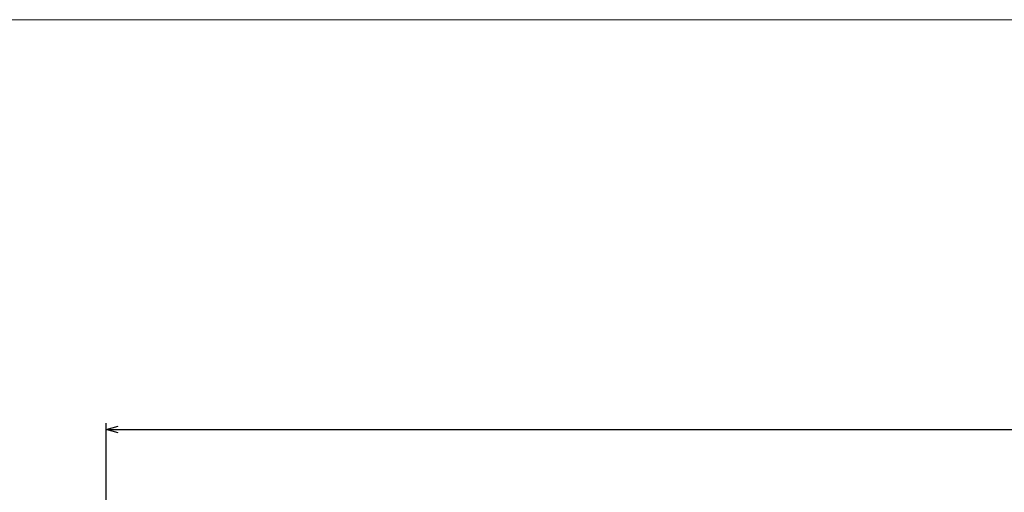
# Model space of a CAD drawing. Extents: x 23 to 1533, y 6 to 258.
# Tile 10 of 15: x 156 to 277, y 200 to 258. Entities that reach past the tile are written whole.
import ezdxf
from ezdxf.enums import TextEntityAlignment as Align

# ---------------------------------------------------------------- set-up
doc = ezdxf.new("R2010")
doc.units = 0
doc.header["$MEASUREMENT"] = 0
doc.layers.add('B_ANNO_DIM', color=7, linetype='Continuous', lineweight=18)
doc.layers.add('B_ANNO_TEXT', color=7, linetype='Continuous', lineweight=18)
doc.layers.add('B_ANNO_NOPLOT', color=47, linetype='Continuous', lineweight=18, plot=False)
doc.styles.add('Annotative', font='calibri.ttf', dxfattribs={"height": 0.0625})
doc.styles.get("Standard").update_dxf_attribs({"font": 'calibri.ttf'})
doc.dimstyles.new('Annotative', dxfattribs={"dimscale": 0, "dimtxt": 0.0625, "dimasz": 0.0625, "dimexe": 0.03125, "dimexo": 0.03125, "dimgap": 0.03125, "dimtad": 1, "dimdec": 3, "dimzin": 3, "dimdsep": 46, "dimlunit": 4, "dimtxsty": 'Standard', "dimblk": 'OPEN30', "dimcen": 0.03125, "dimaunit": 1, "dimadec": 0, "dimazin": 3, "dimtfac": 0.75, "dimtdec": 3, "dimtofl": 0, "dimtmove": 0, "dimatfit": 3, "dimldrblk": 'OPEN30', "dimfxl": 1, "dimtfill": 1, "dimfrac": 1, "dimtolj": 1, "dimtzin": 0, "dimarcsym": 0})

# ---------------------------------------------------------------- blocks, each defined once
blk = doc.blocks.new('*U118')
at = {"layer": 'B_ANNO_NOPLOT', "flags": 128}
blk.add_lwpolyline([(0, 0), (-1.005828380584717e-07, 252.000000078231), (323.9276625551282, 252.0000001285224), (323.9276625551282, 238.8551612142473), (377.999999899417, 238.855161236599), (377.9999999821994, 40.49960530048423), (316.5707527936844, 40.49960528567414), (316.5707528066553, 1.229344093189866e-07)], close=True, dxfattribs=at)
at = {"layer": 'B_ANNO_DIM', "style": 'Annotative'}
blk.add_attdef('LHFH', text='', height=1.5, dxfattribs=at).set_placement((23.14184750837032, 248.2234312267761, 0.8422459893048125), align=Align.MIDDLE_CENTER)
blk.add_attdef('LHFV', text='', height=1.5, rotation=90, dxfattribs=at).set_placement((12.91303090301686, 236.6787758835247, 0.8422459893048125), align=Align.MIDDLE_CENTER)
blk = doc.blocks.new('_Open30')
at = {"color": 0, "linetype": 'ByBlock', "lineweight": -2}
for p, q in [((-1, 0.26794919), (0, 0)), ((0, 0), (-1, -0.26794919)), ((0, 0), (-1, 0))]:
    blk.add_line(p, q, dxfattribs=at)
blk = doc.blocks.new('*D80')
at = {"layer": 'B_ANNO_DIM', "color": 0, "lineweight": -2, "transparency": 16777216}
for p, q in [((144.0738011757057, 169.0649330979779), (144.0738011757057, 202.3077683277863)), ((145.5738011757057, 201.5577683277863), (268.5510828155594, 201.5577683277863)), ((270.0510828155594, 169.0649330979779), (270.0510828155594, 202.3077683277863))]:
    blk.add_line(p, q, dxfattribs=at)
at = {"layer": 'Defpoints', "color": 0, "transparency": 16777216}
for p in [(270.0510828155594, 201.5577683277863), (144.0738011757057, 168.3149330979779), (270.0510828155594, 168.3149330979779)]:
    blk.add_point(p, dxfattribs=at)
at = {"layer": 'B_ANNO_DIM', "color": 0, "lineweight": -2, "transparency": 16777216, "xscale": 1.5, "yscale": 1.5, "zscale": 1.5, "rotation": 180}
blk.add_blockref('_Open30', (144.0738011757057, 201.5577683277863), dxfattribs=at)
at = {"layer": 'B_ANNO_DIM', "color": 0, "lineweight": -2, "transparency": 16777216, "xscale": 1.5, "yscale": 1.5, "zscale": 1.5}
blk.add_blockref('_Open30', (270.0510828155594, 201.5577683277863), dxfattribs=at)
blk = doc.blocks.new('INS_G72W_BASE')
at = {"layer": 'B_ANNO_TEXT', "style": 'Annotative'}
for tag, p in [('B#', (171.5883013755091, 52.41198882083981, 1.684491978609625)), ('6LAPLENGTH', (206.5582489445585, 52.41083497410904, 1.684491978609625))]:
    blk.add_attdef(tag, text='', height=1.5, dxfattribs=at).set_placement(p, align=Align.MIDDLE_CENTER)
at = {"layer": 'B_ANNO_DIM'}
dim = blk.add_linear_dim(base=(270.0510828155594, 201.5577683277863, 0.8422459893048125), p1=(144.0738011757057, 168.3149330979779, 0.8422459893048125), p2=(270.0510828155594, 168.3149330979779, 0.8422459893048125), text=' ', dimstyle='Annotative', dxfattribs=at)
dim.commit()
dim.dimension.update_dxf_attribs({"geometry": '*D80', "text_midpoint": (207.0400419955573, 201.5577683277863, 0.8422459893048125), "dimtype": 128})

msp = doc.modelspace()

# ---------------------------------------------------------------- block references
msp.add_blockref('*U118', (22.50471087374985, 5.999998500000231))

# ---------------------------------------------------------------- next in the draw order: block references
msp.add_blockref('INS_G72W_BASE', (22.50471087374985, 5.999998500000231))

doc.saveas('drawing.dxf')
